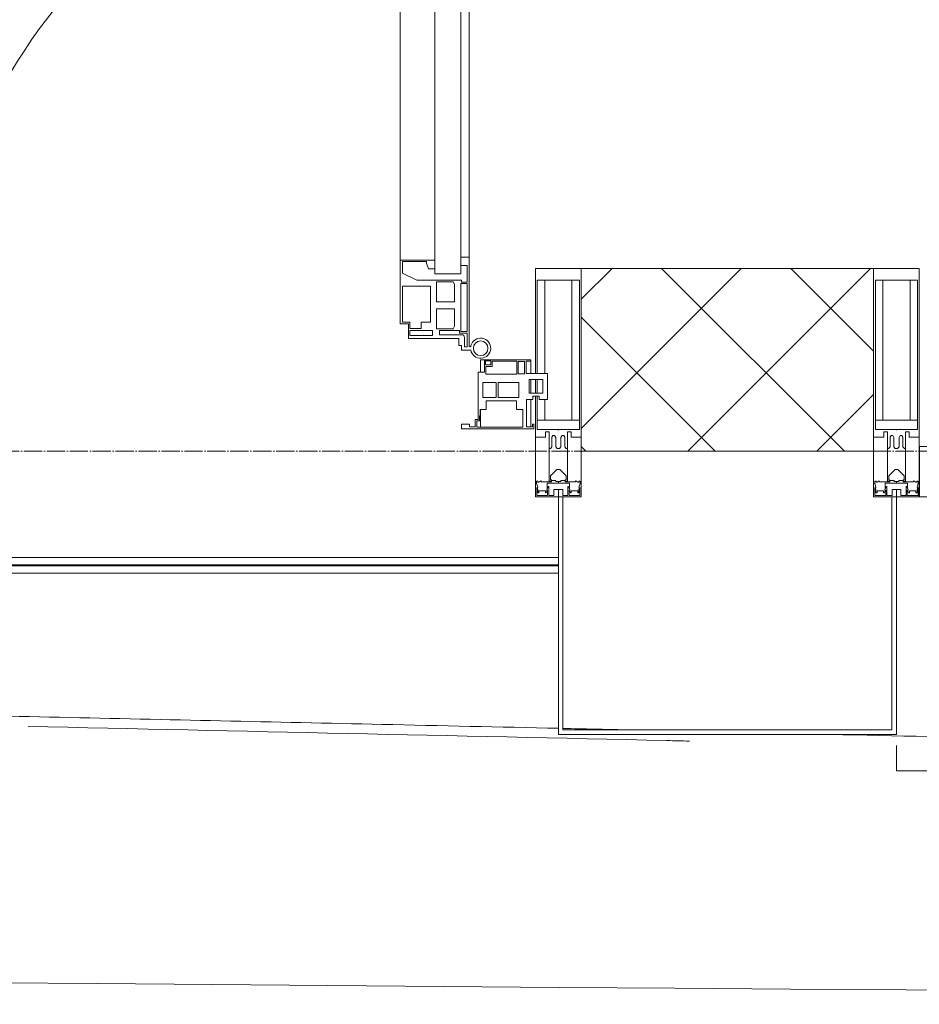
# Model space of a CAD drawing. Header units: millimetres. Extents: x 5617 to 132318, y 7718 to 193536.
# Tile 12 of 81: x 38286 to 39271, y 14795 to 15872. Entities that reach past the tile are written whole.
import ezdxf

# ---------------------------------------------------------------- set-up
doc = ezdxf.new("R2010")
doc.units = ezdxf.units.MM
doc.linetypes.add('ADSK_Линия сетки', pattern=[25, 20, -2.5, 0, -2.5])
for name, color, linetype, lineweight in [('Двери', 7, 'Continuous', 18), ('Импосты витража', 7, 'Continuous', 18), ('Колонны', 7, 'Continuous', 18), ('Ограждение', 7, 'Continuous', 18), ('Оси', 7, 'Continuous', 9), ('Панели витража', 7, 'Continuous', 18), ('Поручни', 7, 'Continuous', 18), ('Стены разрез', 7, 'Continuous', 40), ('Форма', 7, 'Continuous', 18), ('Формообразующий элемент-перекрытие', 7, 'Continuous', 18), ('Элементы узлов', 7, 'Continuous', 18)]:
    doc.layers.add(name, color=color, linetype=linetype, lineweight=lineweight)

# ---------------------------------------------------------------- blocks, each defined once
blk = doc.blocks.new('System Panel - A_PAN_Glass-7508326-МКСС_К4_L13_45_000_')
at = {"layer": 'Панели витража', "color": 253, "lineweight": 5, "true_color": 0xaaaaaa}
for p, q in [((656.25, 55), (-656.25, 55)), ((-656.25, 55), (-656.25, 0)), ((656.25, 0), (656.25, 55)), ((-656.25, 0), (656.25, 0))]:
    blk.add_line(p, q, dxfattribs=at)
blk = doc.blocks.new('A_PAN_ALU_Door_Double - EXT_1_Double_EQ 6_3-7509114-МКСС_К4_L13_45_000_')
at = {"layer": 'Двери', "color": 253, "lineweight": 5, "true_color": 0xaaaaaa}
for p, q in [((-575.1, -160.7), (-585.4, -160.7)), ((-575.1, -165.6), (-575.1, -160.7)), ((575.1, -160.7), (585.4, -160.7)), ((575.1, -165.6), (575.1, -160.7)), ((-583.7, -164.2), (-583.7, -262.2)), ((-581.6, -179.2), (-581.6, -164.2)), ((-581.6, -164.2), (-578.6, -164.2)), ((-578.6, -164.2), (-578.6, -174.5)), ((-572.4, -165.6), (-575.1, -165.6)), ((-572.4, -173.3), (-572.4, -165.6)), ((572.4, -165.6), (575.1, -165.6)), ((572.4, -173.3), (572.4, -165.6)), ((581.6, -164.2), (578.6, -164.2)), ((578.6, -164.2), (578.6, -174.5)), ((581.6, -179.2), (581.6, -164.2)), ((583.7, -164.2), (583.7, -262.2)), ((-572.9, -179.2), (-581.6, -179.2)), ((-581.6, -233.4), (-581.6, -180.9)), ((-581.6, -180.9), (-574.6, -180.9)), ((-575.5, -177.5), (-551.3, -177.5)), ((-574.6, -180.9), (-574.6, -233.4)), ((-572.9, -182.2), (-572.9, -179.2)), ((-551.3, -182.2), (-572.9, -182.2)), ((-517.1, -173.3), (-572.4, -173.3)), ((-551.3, -177.5), (-551.3, -182.2)), ((-543.6, -182.2), (-543.6, -176.7)), ((-543.6, -176.7), (-518.6, -176.7)), ((-518.6, -182.2), (-543.6, -182.2)), ((-518.6, -176.7), (-518.6, -182.2)), ((-517.1, -189.3), (-517.1, -173.3)), ((517.1, -173.3), (572.4, -173.3)), ((517.1, -189.3), (517.1, -173.3)), ((518.6, -176.7), (518.6, -182.2)), ((543.6, -176.7), (518.6, -176.7)), ((518.6, -182.2), (543.6, -182.2)), ((543.6, -182.2), (543.6, -176.7)), ((551.3, -177.5), (551.3, -182.2)), ((575.5, -177.5), (551.3, -177.5)), ((551.3, -182.2), (572.9, -182.2)), ((572.9, -179.2), (581.6, -179.2)), ((572.9, -182.2), (572.9, -179.2)), ((574.6, -180.9), (574.6, -233.4)), ((581.6, -180.9), (574.6, -180.9)), ((581.6, -233.4), (581.6, -180.9)), ((-567.6, -186.7), (-566.1, -184)), ((-567.6, -205.7), (-567.6, -186.7)), ((-566.1, -184), (-547.7, -184)), ((-547.7, -184), (-547.7, -205.7)), ((-541.3, -230.6), (-541.3, -191)), ((-541.3, -191), (-531.2, -191)), ((-531.2, -191), (-531.2, -184.4)), ((-531.2, -184.4), (-518.8, -184.4)), ((-518.8, -184.4), (-518.8, -191)), ((-518.8, -191), (-510.6, -191)), ((-508.2, -189.3), (-517.1, -189.3)), ((-510.6, -191), (-510.6, -230.6)), ((-508.2, -259.2), (-508.2, -189.3)), ((508.2, -189.3), (517.1, -189.3)), ((508.2, -259.2), (508.2, -189.3)), ((510.6, -191), (510.6, -230.6)), ((518.8, -191), (510.6, -191)), ((518.8, -184.4), (518.8, -191)), ((531.2, -184.4), (518.8, -184.4)), ((531.2, -191), (531.2, -184.4)), ((541.3, -191), (531.2, -191)), ((541.3, -230.6), (541.3, -191)), ((547.7, -184), (547.7, -205.7)), ((566.1, -184), (547.7, -184)), ((567.6, -186.7), (566.1, -184)), ((567.6, -205.7), (567.6, -186.7)), ((-547.7, -205.7), (-567.6, -205.7)), ((-567.6, -232.6), (-567.6, -213.6)), ((-567.6, -213.6), (-547.7, -213.6)), ((-547.7, -213.6), (-547.7, -235.3)), ((547.7, -205.7), (567.6, -205.7)), ((567.6, -213.6), (547.7, -213.6)), ((547.7, -213.6), (547.7, -235.3)), ((567.6, -232.6), (567.6, -213.6)), ((-574.6, -233.4), (-581.6, -233.4)), ((-581.6, -253.1), (-581.6, -235.1)), ((-581.6, -235.1), (-575.4, -235.1)), ((-575.4, -235.1), (-575.4, -237.1)), ((-575.4, -237.1), (-526.4, -237.1)), ((-566.1, -235.3), (-567.6, -232.6)), ((-547.7, -235.3), (-566.1, -235.3)), ((-510.6, -230.6), (-541.3, -230.6)), ((-526.4, -237.1), (-510.6, -244.7)), ((510.6, -230.6), (541.3, -230.6)), ((526.4, -237.1), (510.6, -244.7)), ((575.4, -237.1), (526.4, -237.1)), ((547.7, -235.3), (566.1, -235.3)), ((566.1, -235.3), (567.6, -232.6)), ((574.6, -233.4), (581.6, -233.4)), ((575.4, -235.1), (575.4, -237.1)), ((581.6, -235.1), (575.4, -235.1)), ((581.6, -253.1), (581.6, -235.1)), ((-583.7, -244.2), (-583.7, -677.3)), ((-574.6, -244.2), (-546, -244.2)), ((-574.6, -244.2), (-574.6, -677.3)), ((-546, -677.3), (-546, -244.2)), ((-510.6, -244.7), (-510.6, -257.7)), ((510.6, -244.7), (510.6, -257.7)), ((546, -677.3), (546, -244.2)), ((574.6, -244.2), (546, -244.2)), ((574.6, -244.2), (574.6, -677.3)), ((583.7, -244.2), (583.7, -677.3)), ((-574.6, -253.1), (-581.6, -253.1)), ((-574.6, -262.2), (-574.6, -253.1)), ((-539.3, -249.6), (-546, -249.6)), ((-546, -249.6), (-546, -259.2)), ((-537.1, -255.7), (-539.3, -249.6)), ((-537.1, -257.7), (-537.1, -255.7)), ((-510.6, -257.7), (-537.1, -257.7)), ((510.6, -257.7), (537.1, -257.7)), ((537.1, -255.7), (539.3, -249.6)), ((537.1, -257.7), (537.1, -255.7)), ((539.3, -249.6), (546, -249.6)), ((546, -249.6), (546, -259.2)), ((574.6, -253.1), (581.6, -253.1)), ((574.6, -262.2), (574.6, -253.1)), ((-583.7, -262.2), (-574.6, -262.2)), ((-546, -259.2), (-508.2, -259.2)), ((-508.2, -662.3), (-508.2, -259.2)), ((546, -259.2), (508.2, -259.2)), ((508.2, -662.3), (508.2, -259.2)), ((583.7, -262.2), (574.6, -262.2)), ((-574.6, -659.3), (-583.7, -659.3)), ((-583.7, -659.3), (-583.7, -758.9)), ((-574.6, -659.3), (-583.7, -659.3)), ((-583.7, -659.3), (-583.7, -758.9)), ((-574.6, -668.4), (-574.6, -659.3)), ((-574.6, -668.4), (-574.6, -659.3)), ((-508.2, -662.3), (-546, -662.3)), ((-546, -662.3), (-546, -672)), ((-508.2, -662.3), (-546, -662.3)), ((-546, -662.3), (-546, -672)), ((-539.3, -672), (-537.1, -665.9)), ((-539.3, -672), (-537.1, -665.9)), ((-537.1, -665.9), (-537.1, -663.8)), ((-537.1, -663.8), (-510.6, -663.8)), ((-537.1, -665.9), (-537.1, -663.8)), ((-537.1, -663.8), (-510.6, -663.8)), ((-510.6, -663.8), (-510.6, -676.8)), ((-510.6, -663.8), (-510.6, -676.8)), ((-508.2, -732.3), (-508.2, -662.3)), ((-508.2, -732.3), (-508.2, -662.3)), ((508.2, -662.3), (546, -662.3)), ((508.2, -732.3), (508.2, -662.3)), ((508.2, -662.3), (546, -662.3)), ((508.2, -732.3), (508.2, -662.3)), ((510.6, -663.8), (510.6, -676.8)), ((537.1, -663.8), (510.6, -663.8)), ((510.6, -663.8), (510.6, -676.8)), ((537.1, -663.8), (510.6, -663.8)), ((537.1, -665.9), (537.1, -663.8)), ((537.1, -665.9), (537.1, -663.8)), ((539.3, -672), (537.1, -665.9)), ((539.3, -672), (537.1, -665.9)), ((546, -662.3), (546, -672)), ((546, -662.3), (546, -672)), ((574.6, -659.3), (583.7, -659.3)), ((574.6, -668.4), (574.6, -659.3)), ((574.6, -659.3), (583.7, -659.3)), ((574.6, -668.4), (574.6, -659.3)), ((583.7, -659.3), (583.7, -758.9)), ((583.7, -659.3), (583.7, -758.9)), ((-581.6, -686.5), (-581.6, -668.4)), ((-581.6, -668.4), (-574.6, -668.4)), ((-581.6, -686.5), (-581.6, -668.4)), ((-581.6, -668.4), (-574.6, -668.4)), ((-574.6, -677.3), (-546, -677.3)), ((-546, -672), (-539.3, -672)), ((-546, -672), (-539.3, -672)), ((-510.6, -676.8), (-526.4, -684.5)), ((-510.6, -676.8), (-526.4, -684.5)), ((510.6, -676.8), (526.4, -684.5)), ((510.6, -676.8), (526.4, -684.5)), ((546, -672), (539.3, -672)), ((546, -672), (539.3, -672)), ((574.6, -677.3), (546, -677.3)), ((581.6, -668.4), (574.6, -668.4)), ((581.6, -668.4), (574.6, -668.4)), ((581.6, -686.5), (581.6, -668.4)), ((581.6, -686.5), (581.6, -668.4)), ((-575.4, -686.5), (-581.6, -686.5)), ((-575.4, -686.5), (-581.6, -686.5)), ((-581.6, -740.6), (-581.6, -688.2)), ((-581.6, -688.2), (-574.6, -688.2)), ((-581.6, -740.6), (-581.6, -688.2)), ((-581.6, -688.2), (-574.6, -688.2)), ((-526.4, -684.5), (-575.4, -684.5)), ((-575.4, -684.5), (-575.4, -686.5)), ((-526.4, -684.5), (-575.4, -684.5)), ((-575.4, -684.5), (-575.4, -686.5)), ((-574.6, -688.2), (-574.6, -740.6)), ((-574.6, -688.2), (-574.6, -740.6)), ((-567.6, -688.9), (-566.1, -686.3)), ((-567.6, -688.9), (-566.1, -686.3)), ((-567.6, -708), (-567.6, -688.9)), ((-567.6, -708), (-567.6, -688.9)), ((-566.1, -686.3), (-547.7, -686.3)), ((-566.1, -686.3), (-547.7, -686.3)), ((-547.7, -686.3), (-547.7, -708)), ((-547.7, -686.3), (-547.7, -708)), ((526.4, -684.5), (575.4, -684.5)), ((526.4, -684.5), (575.4, -684.5)), ((547.7, -686.3), (547.7, -708)), ((566.1, -686.3), (547.7, -686.3)), ((547.7, -686.3), (547.7, -708)), ((566.1, -686.3), (547.7, -686.3)), ((567.6, -688.9), (566.1, -686.3)), ((567.6, -688.9), (566.1, -686.3)), ((567.6, -708), (567.6, -688.9)), ((567.6, -708), (567.6, -688.9)), ((581.6, -688.2), (574.6, -688.2)), ((574.6, -688.2), (574.6, -740.6)), ((581.6, -688.2), (574.6, -688.2)), ((574.6, -688.2), (574.6, -740.6)), ((575.4, -684.5), (575.4, -686.5)), ((575.4, -684.5), (575.4, -686.5)), ((575.4, -686.5), (581.6, -686.5)), ((575.4, -686.5), (581.6, -686.5)), ((581.6, -740.6), (581.6, -688.2)), ((581.6, -740.6), (581.6, -688.2)), ((-541.3, -730.5), (-541.3, -691)), ((-541.3, -691), (-510.6, -691)), ((-541.3, -730.5), (-541.3, -691)), ((-541.3, -691), (-510.6, -691)), ((-510.6, -691), (-510.6, -730.6)), ((-510.6, -691), (-510.6, -730.6)), ((541.3, -691), (510.6, -691)), ((510.6, -691), (510.6, -730.6)), ((541.3, -691), (510.6, -691)), ((510.6, -691), (510.6, -730.6)), ((541.3, -730.5), (541.3, -691)), ((541.3, -730.5), (541.3, -691)), ((-547.7, -708), (-567.6, -708)), ((-547.7, -708), (-567.6, -708)), ((547.7, -708), (567.6, -708)), ((547.7, -708), (567.6, -708)), ((-567.6, -734.8), (-567.6, -715.8)), ((-567.6, -715.8), (-547.7, -715.8)), ((-567.6, -734.8), (-567.6, -715.8)), ((-567.6, -715.8), (-547.7, -715.8)), ((-547.7, -715.8), (-547.7, -737.5)), ((-547.7, -715.8), (-547.7, -737.5)), ((567.6, -715.8), (547.7, -715.8)), ((547.7, -715.8), (547.7, -737.5)), ((567.6, -715.8), (547.7, -715.8)), ((547.7, -715.8), (547.7, -737.5)), ((567.6, -734.8), (567.6, -715.8)), ((567.6, -734.8), (567.6, -715.8)), ((-531.2, -730.5), (-541.3, -730.5)), ((-531.2, -730.5), (-541.3, -730.5)), ((-531.2, -737.1), (-531.2, -730.5)), ((-531.2, -737.1), (-531.2, -730.5)), ((-510.6, -730.6), (-518.8, -730.6)), ((-518.8, -730.6), (-518.8, -737.1)), ((-510.6, -730.6), (-518.8, -730.6)), ((-518.8, -730.6), (-518.8, -737.1)), ((-517.1, -741.8), (-517.1, -732.3)), ((-517.1, -732.3), (-508.2, -732.3)), ((-517.1, -741.8), (-517.1, -732.3)), ((-517.1, -732.3), (-508.2, -732.3)), ((517.1, -732.3), (508.2, -732.3)), ((517.1, -732.3), (508.2, -732.3)), ((510.6, -730.6), (518.8, -730.6)), ((510.6, -730.6), (518.8, -730.6)), ((517.1, -741.8), (517.1, -732.3)), ((517.1, -741.8), (517.1, -732.3)), ((518.8, -730.6), (518.8, -737.1)), ((518.8, -730.6), (518.8, -737.1)), ((531.2, -730.5), (541.3, -730.5)), ((531.2, -737.1), (531.2, -730.5)), ((531.2, -730.5), (541.3, -730.5)), ((531.2, -737.1), (531.2, -730.5)), ((-574.6, -740.6), (-581.6, -740.6)), ((-574.6, -740.6), (-581.6, -740.6)), ((-581.6, -750.3), (-581.6, -742.3)), ((-581.6, -742.3), (-572.9, -742.3)), ((-581.6, -750.3), (-581.6, -742.3)), ((-581.6, -742.3), (-572.9, -742.3)), ((-572.9, -742.3), (-572.9, -739.3)), ((-572.9, -739.3), (-543.6, -739.3)), ((-572.9, -742.3), (-572.9, -739.3)), ((-572.9, -739.3), (-543.6, -739.3)), ((-566.1, -737.5), (-567.6, -734.8)), ((-566.1, -737.5), (-567.6, -734.8)), ((-547.7, -737.5), (-566.1, -737.5)), ((-547.7, -737.5), (-566.1, -737.5)), ((-543.6, -739.3), (-543.6, -744.8)), ((-543.6, -739.3), (-543.6, -744.8)), ((-518.8, -737.1), (-531.2, -737.1)), ((-518.8, -737.1), (-531.2, -737.1)), ((-518.6, -744.8), (-518.6, -741.8)), ((-518.6, -741.8), (-517.1, -741.8)), ((-518.6, -744.8), (-518.6, -741.8)), ((-518.6, -741.8), (-517.1, -741.8)), ((518.6, -741.8), (517.1, -741.8)), ((518.6, -741.8), (517.1, -741.8)), ((518.6, -744.8), (518.6, -741.8)), ((518.6, -744.8), (518.6, -741.8)), ((518.8, -737.1), (531.2, -737.1)), ((518.8, -737.1), (531.2, -737.1)), ((543.6, -739.3), (543.6, -744.8)), ((572.9, -739.3), (543.6, -739.3)), ((543.6, -739.3), (543.6, -744.8)), ((572.9, -739.3), (543.6, -739.3)), ((547.7, -737.5), (566.1, -737.5)), ((547.7, -737.5), (566.1, -737.5)), ((566.1, -737.5), (567.6, -734.8)), ((566.1, -737.5), (567.6, -734.8)), ((572.9, -742.3), (572.9, -739.3)), ((572.9, -742.3), (572.9, -739.3)), ((581.6, -742.3), (572.9, -742.3)), ((581.6, -742.3), (572.9, -742.3)), ((574.6, -740.6), (581.6, -740.6)), ((574.6, -740.6), (581.6, -740.6)), ((581.6, -750.3), (581.6, -742.3)), ((581.6, -750.3), (581.6, -742.3)), ((-579.8, -750.3), (-581.6, -750.3)), ((-579.8, -750.3), (-581.6, -750.3)), ((-578.6, -748.9), (-579.8, -748.9)), ((-579.8, -748.9), (-579.8, -750.3)), ((-578.6, -748.9), (-579.8, -748.9)), ((-579.8, -748.9), (-579.8, -750.3)), ((-578.6, -758.9), (-578.6, -748.9)), ((-578.6, -758.9), (-578.6, -748.9)), ((-543.6, -744.8), (-518.6, -744.8)), ((-543.6, -744.8), (-518.6, -744.8)), ((543.6, -744.8), (518.6, -744.8)), ((543.6, -744.8), (518.6, -744.8)), ((578.6, -748.9), (579.8, -748.9)), ((578.6, -758.9), (578.6, -748.9)), ((578.6, -748.9), (579.8, -748.9)), ((578.6, -758.9), (578.6, -748.9)), ((579.8, -748.9), (579.8, -750.3)), ((579.8, -748.9), (579.8, -750.3)), ((579.8, -750.3), (581.6, -750.3)), ((579.8, -750.3), (581.6, -750.3)), ((-583.7, -758.9), (-578.6, -758.9)), ((-583.7, -758.9), (-578.6, -758.9)), ((583.7, -758.9), (578.6, -758.9)), ((583.7, -758.9), (578.6, -758.9))]:
    blk.add_line(p, q, dxfattribs=at)
at = {"layer": 'Двери', "lineweight": 5}
for p, q in [((-625.1, -576.5), (-605.1, -576.5)), ((-605.1, -576.5), (-605.1, -596.5)), ((625.1, -576.5), (605.1, -576.5)), ((605.1, -576.5), (605.1, -596.5)), ((-605.1, -596.5), (-625.1, -596.5)), ((605.1, -596.5), (625.1, -596.5)), ((-660.1, -685.7), (-660.1, -611.5)), ((-640.1, -611.5), (-640.1, -683.8)), ((640.1, -611.5), (640.1, -683.8)), ((660.1, -685.7), (660.1, -611.5)), ((-624.5, -698.8), (-597.6, -697.7)), ((-597.6, -723.5), (-597.6, -696)), ((-595.1, -693.5), (-583.6, -693.5)), ((595.1, -693.5), (583.6, -693.5)), ((597.6, -723.5), (597.6, -696)), ((624.5, -698.8), (597.6, -697.7)), ((-597.6, -721.7), (-626.4, -720.7)), ((597.6, -721.7), (626.4, -720.7)), ((-583.6, -726), (-595.1, -726)), ((583.6, -726), (595.1, -726))]:
    blk.add_line(p, q, dxfattribs=at)
at = {"layer": 'Двери', "color": 253, "lineweight": 5, "true_color": 0xaaaaaa}
for centre, radius, start, end in [((-596.2, -162.7), 11, 9.9716, 343.953), ((-596.2, -162.6), 8, 90, 270), ((-596.2, -162.6), 8, 270, 90), ((596.2, -162.7), 11, 196.047, 170.0284), ((596.2, -162.6), 8, 90, 270), ((596.2, -162.6), 8, 270, 90), ((-583.7, -166.3), 2.03, 90, 163.9279), ((583.7, -166.3), 2.03, 16.0721, 90), ((-575.5, -174.5), 3, 180, 270), ((575.5, -174.5), 3, 270, 0)]:
    blk.add_arc(centre, radius, start, end, dxfattribs=at)
at = {"layer": 'Двери', "color": 254, "lineweight": 5, "true_color": 0xd4d4d4}
for centre, start, end in [((-596.2, -162.6), 270.9387, 0.704), ((596.2, -162.6), 179.296, 269.0613)]:
    blk.add_arc(centre, 596.2, start, end, dxfattribs=at)
at = {"layer": 'Двери', "lineweight": 5}
for centre, radius, start, end in [((-625.1, -611.5), 35, 90, 180), ((625.1, -611.5), 35, 0, 90), ((-625.1, -611.5), 15, 90, 180), ((625.1, -611.5), 15, 0, 90), ((-625.1, -685.7), 35, 180, 267.8055), ((-625.1, -683.8), 15, 180, 272.1944), ((625.1, -683.8), 15, 267.8056, 0), ((625.1, -685.7), 35, 272.1945, 0), ((-595.1, -696), 2.5, 90, 180), ((595.1, -696), 2.5, 0, 90), ((-595.1, -723.5), 2.5, 180, 270), ((595.1, -723.5), 2.5, 270, 0)]:
    blk.add_arc(centre, radius, start, end, dxfattribs=at)
at = {"layer": 'Панели витража', "color": 253, "lineweight": 5, "true_color": 0xaaaaaa}
for p, q in [((-654.3, -79.5), (-654.3, -74.5)), ((-654.3, -74.5), (-575.3, -74.5)), ((-575.3, -74.5), (-575.3, -79.5)), ((575.3, -74.5), (654.3, -74.5)), ((575.3, -79.5), (575.3, -74.5)), ((654.3, -74.5), (654.3, -79.5)), ((-652.8, -79.5), (-654.3, -79.5)), ((-652.8, -76.7), (-652.8, -79.5)), ((-646.3, -76.7), (-652.8, -76.7)), ((-651.2, -76.7), (-651.2, -106.6)), ((-646.3, -106.6), (-646.3, -76.7)), ((-592, -76.3), (-642.4, -76.3)), ((-642.4, -76.3), (-642.4, -95.5)), ((-596.2, -95.5), (-596.2, -76.2)), ((-595, -83.1), (-592, -83.1)), ((-595, -88.2), (-595, -83.1)), ((-593.3, -84.8), (-593.3, -136.5)), ((-590.3, -84.8), (-593.3, -84.8)), ((-592, -83.1), (-592, -76.3)), ((-590.3, -76.5), (-590.3, -84.8)), ((-583.9, -76.5), (-590.3, -76.5)), ((-583.9, -79.5), (-583.9, -76.5)), ((-575.3, -79.5), (-583.9, -79.5)), ((583.9, -79.5), (575.3, -79.5)), ((583.9, -76.5), (583.9, -79.5)), ((590.3, -76.5), (583.9, -76.5)), ((590.3, -84.8), (590.3, -76.5)), ((593.3, -84.8), (590.3, -84.8)), ((592, -76.3), (592, -83.1)), ((642.4, -76.3), (592, -76.3)), ((592, -83.1), (595, -83.1)), ((593.3, -136.5), (593.3, -84.8)), ((595, -83.1), (595, -88.2)), ((596.2, -76.2), (596.2, -95.5)), ((642.4, -95.5), (642.4, -76.3)), ((646.3, -76.7), (646.3, -106.6)), ((652.8, -76.7), (646.3, -76.7)), ((651.2, -106.6), (651.2, -76.7)), ((652.8, -79.5), (652.8, -76.7)), ((654.3, -79.5), (652.8, -79.5)), ((-642.4, -95.5), (-635.3, -95.5)), ((-635.3, -95.5), (-635.3, -105)), ((-602.1, -95.5), (-595.8, -95.5)), ((-602.1, -105), (-602.1, -95.5)), ((-595.8, -89), (-595, -88.2)), ((-595.8, -95.5), (-595.8, -89)), ((595, -88.2), (595.8, -89)), ((595.8, -89), (595.8, -95.5)), ((595.8, -95.5), (602.1, -95.5)), ((602.1, -95.5), (602.1, -105)), ((635.3, -95.5), (642.4, -95.5)), ((635.3, -105), (635.3, -95.5)), ((-669.2, -106.6), (-660.2, -106.6)), ((-669.2, -135.1), (-669.2, -106.6)), ((-660.2, -106.6), (-660.2, -110.1)), ((-653.3, -106.6), (-646.3, -106.6)), ((-653.3, -110.1), (-653.3, -106.6)), ((-635.3, -105), (-602.1, -105)), ((602.1, -105), (635.3, -105)), ((646.3, -106.6), (653.3, -106.6)), ((653.3, -106.6), (653.3, -110.1)), ((660.2, -106.6), (669.2, -106.6)), ((660.2, -110.1), (660.2, -106.6)), ((669.2, -106.6), (669.2, -135.1)), ((-664.2, -113.4), (-664.2, -128.4)), ((-649.2, -113.4), (-664.2, -113.4)), ((-660.2, -110.1), (-653.3, -110.1)), ((-651.2, -113.4), (-651.2, -128.4)), ((-649.2, -128.4), (-649.2, -113.4)), ((-637.8, -108.8), (-637.8, -125)), ((-615.2, -108.8), (-637.8, -108.8)), ((-615.2, -125), (-615.2, -108.8)), ((-613, -108.8), (-613, -125)), ((-598.7, -108.8), (-613, -108.8)), ((-598.7, -125), (-598.7, -108.8)), ((598.7, -108.8), (598.7, -125)), ((613, -108.8), (598.7, -108.8)), ((613, -125), (613, -108.8)), ((615.2, -108.8), (615.2, -125)), ((637.8, -108.8), (615.2, -108.8)), ((637.8, -125), (637.8, -108.8)), ((649.2, -113.4), (649.2, -128.4)), ((664.2, -113.4), (649.2, -113.4)), ((651.2, -128.4), (651.2, -113.4)), ((653.3, -110.1), (660.2, -110.1)), ((664.2, -128.4), (664.2, -113.4)), ((-664.2, -128.4), (-649.2, -128.4)), ((-637.8, -125), (-615.2, -125)), ((-613, -125), (-598.7, -125)), ((598.7, -125), (613, -125)), ((615.2, -125), (637.8, -125)), ((649.2, -128.4), (664.2, -128.4)), ((-645.9, -135.1), (-669.2, -135.1)), ((-651.2, -135.1), (-651.2, -148.5)), ((-645.9, -148.5), (-645.9, -135.1)), ((-644.3, -134.5), (-644.3, -148.2)), ((-637.3, -134.5), (-644.3, -134.5)), ((-637.3, -148.2), (-637.3, -134.5)), ((-635.9, -134.2), (-635.9, -148.4)), ((-601.9, -134.2), (-635.9, -134.2)), ((-601.9, -142.8), (-601.9, -134.2)), ((-600.3, -136.5), (-600.3, -150)), ((-593.3, -136.5), (-600.3, -136.5)), ((-596.2, -150), (-596.2, -136.5)), ((600.3, -136.5), (593.3, -136.5)), ((596.2, -136.5), (596.2, -150)), ((600.3, -150), (600.3, -136.5)), ((635.9, -134.2), (601.9, -134.2)), ((601.9, -134.2), (601.9, -142.8)), ((635.9, -148.4), (635.9, -134.2)), ((637.3, -134.5), (637.3, -148.2)), ((644.3, -134.5), (637.3, -134.5)), ((644.3, -148.2), (644.3, -134.5)), ((645.9, -135.1), (645.9, -148.5)), ((669.2, -135.1), (645.9, -135.1)), ((651.2, -148.5), (651.2, -135.1)), ((-651.2, -148.5), (-645.9, -148.5)), ((-651.2, -150), (-651.2, -148.5)), ((-600.3, -150), (-651.2, -150)), ((-644.3, -148.2), (-637.3, -148.2)), ((-635.9, -148.4), (-608.9, -148.4)), ((-608.9, -142.8), (-601.9, -142.8)), ((-608.9, -148.4), (-608.9, -142.8)), ((-607.5, -144.4), (-607.5, -148.7)), ((-601.5, -144.4), (-607.5, -144.4)), ((-607.5, -148.7), (-601.5, -148.7)), ((-601.5, -148.7), (-601.5, -144.4)), ((-600.3, -150), (-596.2, -150)), ((596.2, -150), (600.3, -150)), ((651.2, -150), (600.3, -150)), ((601.5, -144.4), (601.5, -148.7)), ((607.5, -144.4), (601.5, -144.4)), ((601.5, -148.7), (607.5, -148.7)), ((601.9, -142.8), (608.9, -142.8)), ((607.5, -148.7), (607.5, -144.4)), ((608.9, -142.8), (608.9, -148.4)), ((608.9, -148.4), (635.9, -148.4)), ((637.3, -148.2), (644.3, -148.2)), ((645.9, -148.5), (651.2, -148.5)), ((651.2, -148.5), (651.2, -150))]:
    blk.add_line(p, q, dxfattribs=at)
blk = doc.blocks.new('Rectangular Mullion - 50Wx250H-V62-МКСС_К4_L13_45_000_')
at = {"layer": 'Элементы узлов', "color": 253, "lineweight": 5, "true_color": 0xaaaaaa}
for p, q in [((-25, 135.1), (-25, 250)), ((-25, 250), (0, 250)), ((25, 250), (0, 250)), ((25, 65.2), (25, 250)), ((-23, 237.3), (0, 237.3)), ((-23, 237.3), (-23, 135.1)), ((-14.9, 135.1), (-14.9, 237.3)), ((23, 237.3), (0, 237.3)), ((14.9, 84), (14.9, 237.3)), ((23, 237.3), (23, 73.6)), ((-25, 113.4), (-25, 128.4)), ((-23, 128.4), (-23, 113.4)), ((-25, 65.2), (-25, 110.1)), ((-23, 110.1), (-23, 73.6)), ((-14.9, 84), (-14.9, 106.6)), ((0, 84), (-23, 84)), ((0, 84), (23, 84)), ((-14, 65.2), (-25, 65.2)), ((-0.5, 73.6), (-23, 73.6)), ((-14, 71.3), (-14, 65.2)), ((-10, 71.3), (-14, 71.3)), ((-10, 53), (-10, 71.3)), ((-7, 65.2), (-5.9, 67.3)), ((-7, 65.2), (-7, 54.7)), ((-4.1, 67.3), (-5.9, 67.3)), ((-4.1, 67.3), (-2.9, 65.1)), ((-2.9, 65.1), (-2.9, 54.6)), ((0.5, 73.6), (23, 73.6)), ((4.1, 67.3), (2.9, 65.1)), ((2.9, 65.1), (2.9, 54.6)), ((4.1, 67.3), (5.9, 67.3)), ((7, 65.2), (5.9, 67.3)), ((7, 65.2), (7, 54.7)), ((10, 71.3), (14, 71.3)), ((10, 53), (10, 71.3)), ((14, 71.3), (14, 65.2)), ((14, 65.2), (25, 65.2)), ((-8.7, 53), (-7, 54.7)), ((-1.3, 53), (-2.9, 54.6)), ((1.3, 53), (2.9, 54.6)), ((8.7, 53), (7, 54.7)), ((-8.7, 53), (-10, 53)), ((-10, 53), (-10, 17)), ((0, 53), (-1.3, 53)), ((0, 53), (1.3, 53)), ((8.7, 53), (10, 53)), ((10, 53), (10, 17)), ((-8.5, 23), (-1.5, 30)), ((-8.5, 18.5), (-8.5, 23)), ((-1.5, 30), (0, 30)), ((1.5, 30), (0, 30)), ((8.5, 23), (1.5, 30)), ((8.5, 18.5), (8.5, 23)), ((-23.8, 14.6), (-25, 14.2)), ((-25, 0), (-25, 14.2)), ((-22.3, 17), (-23.8, 17)), ((-23.8, 17), (-23.8, 14.6)), ((-22.5, 10.6), (-23.8, 14.6)), ((-22.3, 17), (-22.3, 16)), ((-22.3, 16), (-21.3, 16)), ((-19, 17.6), (-21.3, 16)), ((-18.4, 16.6), (-19, 17.6)), ((-7.4, 16.6), (-18.4, 16.6)), ((-12.7, 7.6), (-11.3, 11.4)), ((-12.2, 9), (-12.2, 14.8)), ((-12.2, 14.8), (0, 14.8)), ((-10.5, 11.2), (-11.3, 11.4)), ((-10.5, 1.5), (-10.5, 11.2)), ((-10, 17), (-7.5, 17)), ((-7.5, 18.5), (-8.5, 18.5)), ((-7.5, 17), (-7.5, 18.5)), ((-7.4, 18), (-7.4, 16.6)), ((-2.6, 18), (-7.4, 18)), ((-2.6, 18), (-2.6, 16.8)), ((-2.6, 16.8), (0, 16.8)), ((2.6, 16.8), (0, 16.8)), ((0, 14.8), (0, 16.8)), ((0, 14.8), (0, 16.8)), ((12.2, 14.8), (0, 14.8)), ((2.6, 18), (2.6, 16.8)), ((2.6, 18), (7.4, 18)), ((7.4, 18), (7.4, 16.6)), ((7.4, 16.6), (18.4, 16.6)), ((7.5, 18.5), (8.5, 18.5)), ((7.5, 17), (7.5, 18.5)), ((10, 17), (7.5, 17)), ((10.5, 11.2), (11.3, 11.4)), ((10.5, 1.5), (10.5, 11.2)), ((12.7, 7.6), (11.3, 11.4)), ((12.2, 9), (12.2, 14.8)), ((18.4, 16.6), (19, 17.6)), ((19, 17.6), (21.3, 16)), ((22.3, 16), (21.3, 16)), ((22.3, 17), (22.3, 16)), ((22.3, 17), (23.8, 17)), ((22.5, 10.6), (23.8, 14.6)), ((23.8, 17), (23.8, 14.6)), ((23.8, 14.6), (25, 14.2)), ((25, 0), (25, 14.2)), ((-22.5, 10.6), (-23.7, 9.9)), ((-23.7, 1.3), (-23.7, 9.9)), ((-23.7, 1.3), (-11.8, 1.3)), ((-23.2, 10.2), (-22.5, 8)), ((-22.5, 8), (-22.5, 4.5)), ((-21.3, 4.5), (-22.5, 4.5)), ((-21.3, 4.5), (-21.3, 6.5)), ((-21.3, 6.5), (-14.2, 6.5)), ((-14.2, 6.5), (-14.2, 4.5)), ((-13.2, 4.5), (-14.2, 4.5)), ((-13.2, 4.5), (-12.2, 7.2)), ((-12.7, 7.6), (-11.8, 6.9)), ((-11.8, 1.3), (-11.8, 6.9)), ((-4.8, 1.5), (-10.5, 1.5)), ((0, 8), (-4.8, 8)), ((-4.8, 1.5), (-4.8, 8)), ((0, 0), (0, 8)), ((0, 8), (4.8, 8)), ((0, 0), (0, 8)), ((4.8, 1.5), (4.8, 8)), ((4.8, 1.5), (10.5, 1.5)), ((12.7, 7.6), (11.8, 6.9)), ((11.8, 1.3), (11.8, 6.9)), ((23.7, 1.3), (11.8, 1.3)), ((13.2, 4.5), (12.2, 7.2)), ((13.2, 4.5), (14.2, 4.5)), ((21.3, 6.5), (14.2, 6.5)), ((14.2, 6.5), (14.2, 4.5)), ((21.3, 4.5), (21.3, 6.5)), ((21.3, 4.5), (22.5, 4.5)), ((22.5, 10.6), (23.7, 9.9)), ((23.2, 10.2), (22.5, 8)), ((22.5, 8), (22.5, 4.5)), ((23.7, 1.3), (23.7, 9.9)), ((-25, 0), (0, 0)), ((25, 0), (0, 0))]:
    blk.add_line(p, q, dxfattribs=at)
for centre, start, end in [((-0.5, 73.1), 360, 90), ((0.5, 73.1), 90, 180)]:
    blk.add_arc(centre, 0.5, start, end, dxfattribs=at)
blk = doc.blocks.new('Rectangular Mullion - R_StandardFrame_50Wx250H-V63-МКСС_К4_L13_45_000_')
at = {"layer": 'Импосты витража', "color": 253, "lineweight": 5, "true_color": 0xaaaaaa}
for p, q in [((-25, -110.1), (-25, 0)), ((-25, 0), (0, 0)), ((5, 0), (25, 0)), ((25, 0), (25, -250)), ((-25, -128.4), (-25, -113.4)), ((-25, -250), (-25, -135.1)), ((25, -250), (-25, -250))]:
    blk.add_line(p, q, dxfattribs=at)
blk = doc.blocks.new('Rectangular Mullion - 50Wx250H-2623690-МКСС_К4_L13_45_000_')
at = {"layer": 'Элементы узлов', "color": 253, "lineweight": 5, "true_color": 0xaaaaaa}
for p, q in [((-25, 65.2), (-25, 250)), ((-25, 250), (0, 250)), ((25, 250), (0, 250)), ((25, 65.2), (25, 250)), ((-23, 237.3), (0, 237.3)), ((-23, 237.3), (-23, 73.6)), ((-14.9, 84), (-14.9, 237.3)), ((23, 237.3), (0, 237.3)), ((14.9, 84), (14.9, 237.3)), ((23, 237.3), (23, 73.6)), ((0, 84), (-23, 84)), ((0, 84), (23, 84)), ((-14, 65.2), (-25, 65.2)), ((-0.5, 73.6), (-23, 73.6)), ((-14, 71.3), (-14, 65.2)), ((-10, 71.3), (-14, 71.3)), ((-10, 53), (-10, 71.3)), ((-7, 65.2), (-5.9, 67.3)), ((-7, 65.2), (-7, 54.7)), ((-4.1, 67.3), (-5.9, 67.3)), ((-4.1, 67.3), (-2.9, 65.1)), ((-2.9, 65.1), (-2.9, 54.6)), ((0.5, 73.6), (23, 73.6)), ((4.1, 67.3), (2.9, 65.1)), ((2.9, 65.1), (2.9, 54.6)), ((4.1, 67.3), (5.9, 67.3)), ((7, 65.2), (5.9, 67.3)), ((7, 65.2), (7, 54.7)), ((10, 71.3), (14, 71.3)), ((10, 53), (10, 71.3)), ((14, 71.3), (14, 65.2)), ((14, 65.2), (25, 65.2)), ((-8.7, 53), (-7, 54.7)), ((-1.3, 53), (-2.9, 54.6)), ((1.3, 53), (2.9, 54.6)), ((8.7, 53), (7, 54.7)), ((-8.7, 53), (-10, 53)), ((-10, 53), (-10, 17)), ((0, 53), (-1.3, 53)), ((0, 53), (1.3, 53)), ((8.7, 53), (10, 53)), ((10, 53), (10, 17)), ((-8.5, 23), (-1.5, 30)), ((-8.5, 18.5), (-8.5, 23)), ((-1.5, 30), (0, 30)), ((1.5, 30), (0, 30)), ((8.5, 23), (1.5, 30)), ((8.5, 18.5), (8.5, 23)), ((-23.8, 14.6), (-25, 14.2)), ((-25, 0), (-25, 14.2)), ((-22.3, 17), (-23.8, 17)), ((-23.8, 17), (-23.8, 14.6)), ((-22.5, 10.6), (-23.8, 14.6)), ((-22.3, 17), (-22.3, 16)), ((-22.3, 16), (-21.3, 16)), ((-19, 17.6), (-21.3, 16)), ((-18.4, 16.6), (-19, 17.6)), ((-7.4, 16.6), (-18.4, 16.6)), ((-12.7, 7.6), (-11.3, 11.4)), ((-12.2, 9), (-12.2, 14.8)), ((-12.2, 14.8), (0, 14.8)), ((-10.5, 11.2), (-11.3, 11.4)), ((-10.5, 1.5), (-10.5, 11.2)), ((-10, 17), (-7.5, 17)), ((-7.5, 18.5), (-8.5, 18.5)), ((-7.5, 17), (-7.5, 18.5)), ((-7.4, 18), (-7.4, 16.6)), ((-2.6, 18), (-7.4, 18)), ((-2.6, 18), (-2.6, 16.8)), ((-2.6, 16.8), (0, 16.8)), ((2.6, 16.8), (0, 16.8)), ((0, 14.8), (0, 16.8)), ((0, 14.8), (0, 16.8)), ((12.2, 14.8), (0, 14.8)), ((2.6, 18), (2.6, 16.8)), ((2.6, 18), (7.4, 18)), ((7.4, 18), (7.4, 16.6)), ((7.4, 16.6), (18.4, 16.6)), ((7.5, 18.5), (8.5, 18.5)), ((7.5, 17), (7.5, 18.5)), ((10, 17), (7.5, 17)), ((10.5, 11.2), (11.3, 11.4)), ((10.5, 1.5), (10.5, 11.2)), ((12.7, 7.6), (11.3, 11.4)), ((12.2, 9), (12.2, 14.8)), ((18.4, 16.6), (19, 17.6)), ((19, 17.6), (21.3, 16)), ((22.3, 16), (21.3, 16)), ((22.3, 17), (22.3, 16)), ((22.3, 17), (23.8, 17)), ((22.5, 10.6), (23.8, 14.6)), ((23.8, 17), (23.8, 14.6)), ((23.8, 14.6), (25, 14.2)), ((25, 0), (25, 14.2)), ((-22.5, 10.6), (-23.7, 9.9)), ((-23.7, 1.3), (-23.7, 9.9)), ((-23.7, 1.3), (-11.8, 1.3)), ((-23.2, 10.2), (-22.5, 8)), ((-22.5, 8), (-22.5, 4.5)), ((-21.3, 4.5), (-22.5, 4.5)), ((-21.3, 4.5), (-21.3, 6.5)), ((-21.3, 6.5), (-14.2, 6.5)), ((-14.2, 6.5), (-14.2, 4.5)), ((-13.2, 4.5), (-14.2, 4.5)), ((-13.2, 4.5), (-12.2, 7.2)), ((-12.7, 7.6), (-11.8, 6.9)), ((-11.8, 1.3), (-11.8, 6.9)), ((-4.8, 1.5), (-10.5, 1.5)), ((0, 8), (-4.8, 8)), ((-4.8, 1.5), (-4.8, 8)), ((0, 0), (0, 8)), ((0, 8), (4.8, 8)), ((0, 0), (0, 8)), ((4.8, 1.5), (4.8, 8)), ((4.8, 1.5), (10.5, 1.5)), ((12.7, 7.6), (11.8, 6.9)), ((11.8, 1.3), (11.8, 6.9)), ((23.7, 1.3), (11.8, 1.3)), ((13.2, 4.5), (12.2, 7.2)), ((13.2, 4.5), (14.2, 4.5)), ((21.3, 6.5), (14.2, 6.5)), ((14.2, 6.5), (14.2, 4.5)), ((21.3, 4.5), (21.3, 6.5)), ((21.3, 4.5), (22.5, 4.5)), ((22.5, 10.6), (23.7, 9.9)), ((23.2, 10.2), (22.5, 8)), ((22.5, 8), (22.5, 4.5)), ((23.7, 1.3), (23.7, 9.9)), ((-25, 0), (0, 0)), ((25, 0), (0, 0))]:
    blk.add_line(p, q, dxfattribs=at)
for centre, start, end in [((-0.5, 73.1), 360, 90), ((0.5, 73.1), 90, 180)]:
    blk.add_arc(centre, 0.5, start, end, dxfattribs=at)
blk = doc.blocks.new('Rectangular Mullion - R_StandardFrame_50Wx250H-7505732-МКСС_К4_L13_45_000_')
at = {"layer": 'Импосты витража', "color": 253, "lineweight": 5, "true_color": 0xaaaaaa}
for p, q in [((-25, -250), (-25, 0)), ((-25, 0), (-5, 0)), ((0, 0), (25, 0)), ((25, 0), (25, -250)), ((25, -250), (-25, -250))]:
    blk.add_line(p, q, dxfattribs=at)
blk = doc.blocks.new('Ограждение - Ограждение-6013535-МКСС_К4_L13_45_000_')
at = {"layer": 'Поручни', "color": 253, "lineweight": 5, "true_color": 0xaaaaaa}
for p, q in [((23215, -116.5), (21852.5, -116.5)), ((23215, -124.5), (21852.5, -124.5)), ((23215, -125.5), (21852.5, -125.5)), ((23215, -133.5), (21852.5, -133.5))]:
    blk.add_line(p, q, dxfattribs=at)
blk = doc.blocks.new('A_SLK_PAN_Type1 - Прямой тип панели-6537669-МКСС_К4_L13_45_000_')
at = {"layer": 'Колонны', "lineweight": 5}
for p, q in [((-185, 260), (185, 260)), ((-185, 0), (-185, 260)), ((185, 260), (185, 0)), ((-180, 255), (-180, 0)), ((180, 255), (-180, 255)), ((180, 0), (180, 255)), ((-180, 0), (-185, 0)), ((185, 0), (180, 0))]:
    blk.add_line(p, q, dxfattribs=at)
blk = doc.blocks.new('A_OGR_PAN_Отлив - A_OGR_PAN_Отлив-6121987-МКСС_К4_L13_45_000_')
at = {"layer": 'Колонны', "color": 253, "lineweight": 5, "true_color": 0xaaaaaa}
for q in [(-681.2, -272.3), (567, -300)]:
    blk.add_line((-681.2, -300), q, dxfattribs=at)
blk = doc.blocks.new('135_SLK_K4_AR_FCD_rvt-1-МКСС_К4_L13_45_000_')
at = {"layer": 'Стены разрез', "lineweight": 5, "true_color": 0xaaaaaa}
h = blk.add_hatch(dxfattribs=at)
h.set_pattern_fill('FP_4', color=253, style=0, pattern_type=2)
h.set_pattern_definition([(45, (0, 0), (-70.71068, 70.71068), []), (135, (0, 0), (-70.71068, -70.71068), [])])
h.paths.add_polyline_path([(106310, 15400), (106310, 15600), (105990, 15600), (105990, 15400), (106179.2, 15400)])
at = {"layer": 'Стены разрез', "color": 253, "lineweight": 9, "true_color": 0xaaaaaa}
for p, q in [((106310, 15600), (105990, 15600)), ((105990, 15600), (105990, 15400)), ((106310, 15400), (106310, 15600)), ((105990, 15400), (106310, 15400))]:
    blk.add_line(p, q, dxfattribs=at)
at = {"layer": 'Форма', "color": 253, "lineweight": 9, "true_color": 0xaaaaaa}
for points, knots in [([(104448.3, 15130), (104478.2, 15129.4), (104566.9, 15127.5), (104773.1, 15123), (105066.8, 15116.6), (105360.4, 15110.1), (105595.5, 15104.9), (105777.5, 15100.8), (105900.7, 15098.1), (105965.1, 15096.7)], [-0.81923658, -0.81923658, -0.81923658, -0.81923658, -0.81696429, -0.8125, -0.80357143, -0.79464286, -0.79017857, -0.78571429, -0.78082124, -0.78082124, -0.78082124, -0.78082124]), ([(106262.8, 15090), (106334.2, 15088.4), (106523, 15084.2), (106829.3, 15077.3), (107181.9, 15069.5), (107471.2, 15063), (107642.9, 15059.2), (107697.1, 15058)], [-0.77328023, -0.77328023, -0.77328023, -0.77328023, -0.76785714, -0.75892857, -0.75, -0.74107143, -0.73695438, -0.73695438, -0.73695438, -0.73695438])]:
    blk.add_open_spline(points, degree=3, knots=knots, dxfattribs=at)
blk.add_open_spline([(105970, 15096.5), (105993, 15096), (106015.9, 15095.5), (106038.9, 15095)], degree=3, dxfattribs=at)
at = {"layer": 'Форма', "color": 253, "lineweight": 5, "true_color": 0xaaaaaa}
blk.add_open_spline([(94036, 15009), (98978.4, 14900.8), (105836.8, 14764.2), (112939.9, 14812.1), (114511.7, 14829.1)], degree=3, knots=[28.002788, 28.002788, 28.002788, 28.002788, 55.669869, 63.58486, 63.58486, 63.58486, 63.58486], dxfattribs=at)
at = {"layer": 'Формообразующий элемент-перекрытие', "color": 253, "lineweight": 5, "true_color": 0xaaaaaa}
blk.add_open_spline([(106108.4, 15082.7), (106100.2, 15082.9), (105859, 15088.3), (105617.7, 15093.6), (105384.7, 15098.8)], degree=3, knots=[0.76724096, 0.76724096, 0.76724096, 0.76724096, 0.76785714, 0.78533541, 0.78533541, 0.78533541, 0.78533541], dxfattribs=at)
at = {"layer": 'Импосты витража', "color": 253, "lineweight": 5, "true_color": 0xaaaaaa}
for name, p in [('Rectangular Mullion - 50Wx250H-V62-МКСС_К4_L13_45_000_', (105965, 15350)), ('Rectangular Mullion - 50Wx250H-2623690-МКСС_К4_L13_45_000_', (106335, 15350))]:
    blk.add_blockref(name, p, dxfattribs=at)
at = {"layer": 'Импосты витража', "color": 253, "lineweight": 5, "true_color": 0xaaaaaa, "extrusion": (0, 0, -1), "rotation": 180}
for name, p in [('Rectangular Mullion - R_StandardFrame_50Wx250H-V63-МКСС_К4_L13_45_000_', (-105965, 15350)), ('Rectangular Mullion - R_StandardFrame_50Wx250H-7505732-МКСС_К4_L13_45_000_', (-106335, 15350))]:
    blk.add_blockref(name, p, dxfattribs=at)
at = {"layer": 'Колонны', "color": 253, "lineweight": 5, "true_color": 0xaaaaaa, "rotation": 180}
blk.add_blockref('A_SLK_PAN_Type1 - Прямой тип панели-6537669-МКСС_К4_L13_45_000_', (106150, 15350), dxfattribs=at)
at = {"layer": 'Колонны', "color": 253, "lineweight": 5, "true_color": 0xaaaaaa}
blk.add_blockref('A_OGR_PAN_Отлив - A_OGR_PAN_Отлив-6121987-МКСС_К4_L13_45_000_', (107016.3, 15350), dxfattribs=at)
at = {"layer": 'Ограждение', "color": 253, "lineweight": 5, "true_color": 0xaaaaaa}
blk.add_blockref('Ограждение - Ограждение-6013535-МКСС_К4_L13_45_000_', (82750, 15400), dxfattribs=at)
at = {"layer": 'Панели витража', "color": 253, "lineweight": 5, "true_color": 0xaaaaaa, "rotation": 180}
blk.add_blockref('A_PAN_ALU_Door_Double - EXT_1_Double_EQ 6_3-7509114-МКСС_К4_L13_45_000_', (105283.8, 15350), dxfattribs=at)
at = {"layer": 'Панели витража', "color": 253, "lineweight": 5, "true_color": 0xaaaaaa}
blk.add_blockref('System Panel - A_PAN_Glass-7508326-МКСС_К4_L13_45_000_', (107016.3, 15350), dxfattribs=at)

msp = doc.modelspace()

# ---------------------------------------------------------------- linework, layer by layer
at = {"layer": 'Оси', "linetype": 'ADSK_Линия сетки'}
msp.add_line((69660.8, 15400), (25349.7, 15400), dxfattribs=at)

# ---------------------------------------------------------------- block references
at = {"lineweight": 5}
msp.add_blockref('135_SLK_K4_AR_FCD_rvt-1-МКСС_К4_L13_45_000_', (-67089.2, 0), dxfattribs=at)

doc.saveas('drawing.dxf')
